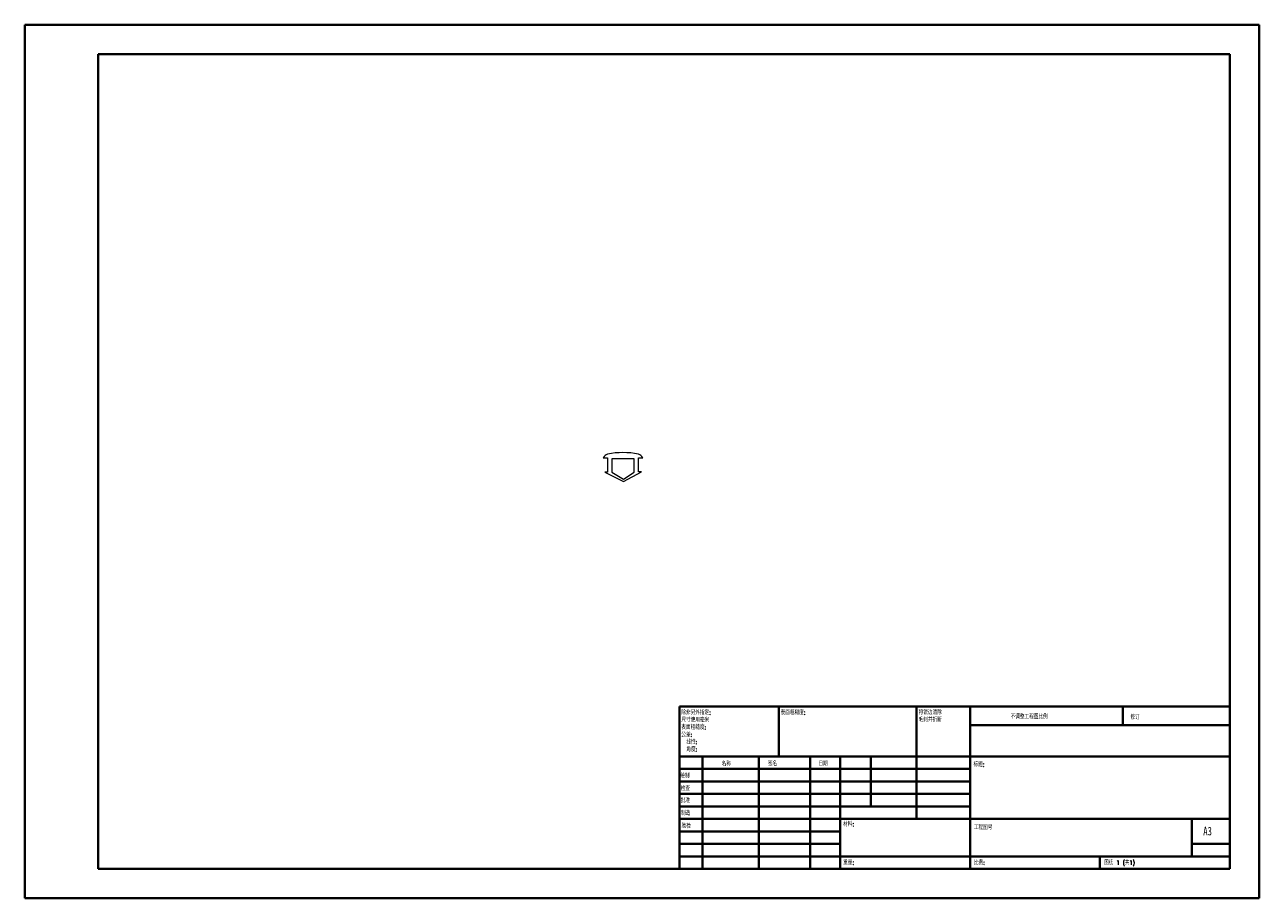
# Model space of a CAD drawing. Header units: millimetres. Extents: x 0 to 420, y 0 to 297.
import ezdxf

# ---------------------------------------------------------------- set-up
doc = ezdxf.new("R2010")
doc.units = ezdxf.units.MM
doc.styles.add('SLDTEXTSTYLE0', font='TXT', dxfattribs={"width": 0.75, "bigfont": 'bigfont'})
doc.styles.add('SLDTEXTSTYLE1', font='TXT', dxfattribs={"width": 0.75})
doc.styles.add('SLDTEXTSTYLE2', font='TXT', dxfattribs={"width": 0.694444, "bigfont": 'bigfont'})

# ---------------------------------------------------------------- blocks, each defined once
blk = doc.blocks.new('SW_NOTE_0')
at = {"color": 0, "linetype": 'Continuous', "lineweight": 0, "char_height": 1.5, "attachment_point": 1, "style": 'SLDTEXTSTYLE0'}
for s, insert in [('\\M+18FAB锐边\\M+190B4\\M+18F9C', (0, 1.93)), ('\\M+196D1\\M+18E68\\M+19BF3\\M+190DC\\M+19266', (0, -0.57))]:
    blk.add_mtext(s, dxfattribs=dict(at, insert=insert))
blk = doc.blocks.new('SW_NOTE_1')
at = {"color": 0, "linetype": 'Continuous', "lineweight": 0, "char_height": 1.5, "attachment_point": 1, "style": 'SLDTEXTSTYLE0'}
for s, insert in [('\\M+18F9C\\M+194F1另\\M+18A4F\\M+18E77\\M+192E8:', (0, 1.93)), ('\\M+18EDA\\M+190A1\\M+18E67\\M+19770\\M+19F7C\\M+195C4', (0, -0.57)), ('\\M+1955C\\M+196CA\\M+19165糙\\M+19378:', (0, -3.07)), ('\\M+18CF6\\M+18DB7:', (0, -5.57)), ('线\\M+190AB:', (1.69, -8.07)), ('\\M+18A70\\M+19378:', (1.69, -10.57))]:
    blk.add_mtext(s, dxfattribs=dict(at, insert=insert))

msp = doc.modelspace()

# ---------------------------------------------------------------- linework, layer by layer
at = {"color": 7, "linetype": 'Continuous', "lineweight": 40}
for p, q in [((0.08, 0.21), (0.08, 297.21)), ((0.08, 297.21), (420.08, 297.21)), ((420.08, 0.21), (420.08, 297.21)), ((25.08, 10.21), (25.08, 287.21)), ((25.08, 287.21), (410.08, 287.21)), ((410.08, 287.21), (410.08, 10.21)), ((222.88, 65.46), (410.08, 65.46)), ((222.88, 65.46), (222.88, 10.21)), ((256.68, 48.46), (256.68, 65.46)), ((303.48, 65.46), (303.48, 27.21)), ((321.68, 65.46), (321.68, 10.21)), ((373.68, 59.09), (373.68, 65.46)), ((410.08, 59.09), (321.68, 59.09)), ((410.08, 48.46), (222.88, 48.46)), ((230.68, 48.46), (230.68, 10.21)), ((249.87, 48.46), (249.87, 10.21)), ((267.28, 48.46), (267.28, 10.21)), ((277.48, 10.21), (277.48, 48.46)), ((287.88, 31.46), (287.88, 48.46)), ((321.68, 44.21), (222.88, 44.21)), ((321.68, 39.96), (222.88, 39.96)), ((321.68, 35.71), (222.88, 35.71)), ((321.68, 31.46), (222.88, 31.46)), ((277.48, 27.21), (222.88, 27.21)), ((277.48, 27.21), (410.08, 27.21)), ((397.08, 14.46), (397.08, 27.21)), ((277.48, 22.96), (222.88, 22.96)), ((277.48, 18.71), (222.88, 18.71)), ((410.08, 18.71), (397.08, 18.71)), ((222.88, 14.46), (410.08, 14.46)), ((365.88, 10.21), (365.88, 14.46)), ((25.08, 10.21), (410.08, 10.21)), ((0.08, 0.21), (420.08, 0.21))]:
    msp.add_line(p, q, dxfattribs=at)
at = {"color": 7, "linetype": 'Continuous', "lineweight": 15}
for p, q in [((196.86, 149.97), (198.36, 149.97)), ((198.36, 149.97), (198.36, 145.07)), ((207.36, 149.66), (199.86, 149.66)), ((199.86, 149.66), (199.86, 145.08)), ((207.36, 145.08), (207.36, 149.66)), ((208.86, 149.97), (210.36, 149.97)), ((208.86, 145.16), (208.86, 149.97)), ((197.45, 145.07), (203.84, 141.94)), ((198.36, 145.07), (197.45, 145.07)), ((199.86, 145.08), (203.76, 142.66)), ((203.76, 142.66), (207.36, 145.08)), ((203.84, 141.94), (209.9, 145.16)), ((209.9, 145.16), (208.86, 145.16))]:
    msp.add_line(p, q, dxfattribs=at)
for centre, radius, start, end in [((199.49, 148.34), 3.1, 111.4183, 148.1051), ((203.61, 125.32), 26.43, 78.543, 101.457), ((208.03, 148.7), 2.65, 28.6707, 71.806)]:
    msp.add_arc(centre, radius, start, end, dxfattribs=at)

# ---------------------------------------------------------------- block references
at = {"color": 7, "linetype": 'Continuous', "lineweight": 0}
for name, p in [('SW_NOTE_1', (223.47, 62.2)), ('SW_NOTE_0', (304.19, 62.28))]:
    msp.add_blockref(name, p, dxfattribs=at)

# ---------------------------------------------------------------- texts
at = {"color": 7, "linetype": 'Continuous', "lineweight": 0, "attachment_point": 1}
for s, insert, char_height, style in [('\\M+1955C\\M+196CA\\M+19165糙\\M+19378:', (257.25, 64.13), 1.5, 'SLDTEXTSTYLE0'), ('\\M+19573调\\M+190AE\\M+18D48\\M+192F6图\\M+194E4\\M+197E1', (335.49, 62.75), 1.5, 'SLDTEXTSTYLE0'), ('\\M+18F43订', (376.21, 62.55), 1.5, 'SLDTEXTSTYLE0'), ('\\M+196BC\\M+18FCC', (237.2, 46.72), 1.5, 'SLDTEXTSTYLE0'), ('签\\M+196BC', (252.91, 46.78), 1.5, 'SLDTEXTSTYLE0'), ('\\M+193FA\\M+18AFA', (270.09, 46.79), 1.5, 'SLDTEXTSTYLE0'), ('标题:', (322.84, 46.49), 1.5, 'SLDTEXTSTYLE0'), ('绘\\M+190A7', (223.09, 42.64), 1.5, 'SLDTEXTSTYLE0'), ('检查', (223.29, 38.37), 1.5, 'SLDTEXTSTYLE0'), ('\\M+194E1\\M+18F79', (223.28, 34.28), 1.5, 'SLDTEXTSTYLE0'), ('\\M+190A7\\M+191A2', (223.33, 29.95), 1.5, 'SLDTEXTSTYLE0'), ('验检', (223.55, 25.56), 1.5, 'SLDTEXTSTYLE0'), ('\\M+18DDE\\M+197BF:', (278.52, 26.2), 1.5, 'SLDTEXTSTYLE0'), ('\\M+18D48\\M+192F6图\\M+18D86', (322.95, 25.08), 1.5, 'SLDTEXTSTYLE0'), ('A3', (401, 24.52), 2.91, 'SLDTEXTSTYLE1'), ('\\M+18F64\\M+197CA:', (278.5, 13.16), 1.4986, 'SLDTEXTSTYLE0'), ('\\M+194E4\\M+197E1:', (322.95, 13.11), 1.5, 'SLDTEXTSTYLE0'), ('图纸 1 (\\M+18BA41)', (367.36, 13.11), 1.5, 'SLDTEXTSTYLE2')]:
    msp.add_mtext(s, dxfattribs=dict(at, insert=insert, char_height=char_height, style=style))

doc.saveas('drawing.dxf')
